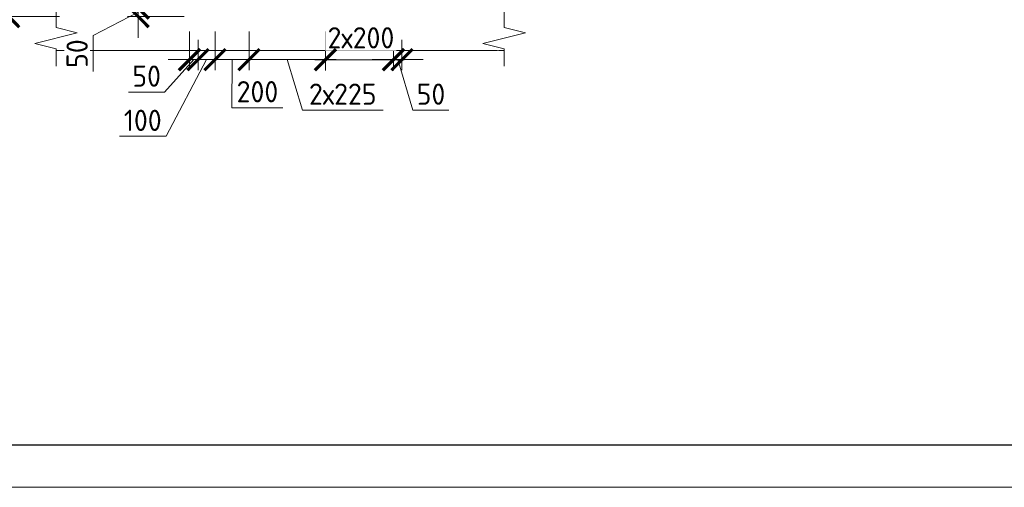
# Model space of a CAD drawing. Header units: millimetres. Extents: x 263826 to 1718326, y -423071 to 70137.
# Tile 122 of 256: x 547708 to 559295, y -265573 to -260074. Entities that reach past the tile are written whole.
import ezdxf

# ---------------------------------------------------------------- set-up
doc = ezdxf.new("R2010")
doc.units = ezdxf.units.MM
doc.linetypes.add('01 Штриховая _4 мм_', pattern=[6, 3.5, -2.5])
for name, color, linetype, lineweight in [('AF_Perekritie', 90, 'Continuous', 18), ('AF_Stena', 90, 'Continuous', 18), ('KR_Fundament', 253, 'Continuous', 18), ('размер', 1, 'Continuous', 25), ('РАЗМЕРЫ', 1, 'Continuous', 9), ('Текст', 7, 'Continuous', 25), ('ТОНКИЕ', 7, 'Continuous', 9)]:
    doc.layers.add(name, color=color, linetype=linetype, lineweight=lineweight)
doc.layers.add('PDF7_Text', color=7, linetype='Continuous')
doc.layers.add('ТОЛСТЫЕ_ОСНОВНЫЕ', color=6, linetype='Continuous')
doc.styles.add('GOST-2.304_Type-B', font='GOST_Common.ttf')
doc.styles.add('PDF Times New Roman', font='times.ttf')
doc.styles.add('ГОСТ', font='GOST_Common.ttf')
doc.dimstyles.new('мой 25', dxfattribs={"dimscale": 100, "dimtxt": 2.5, "dimasz": 2.5, "dimexe": 1.25, "dimexo": 0.625, "dimtad": 1, "dimdec": 0, "dimlfac": 0.5, "dimtxsty": 'GOST-2.304_Type-B', "dimblk": 'ARCHTICK', "dimcen": 2.5, "dimdle": 1.25, "dimaunit": 1, "dimadec": 1, "dimazin": 2, "dimtfac": 1, "dimtdec": 0, "dimtmove": 1, "dimatfit": 3, "dimfxl": 6, "dimfxlon": 1, "dimtfill": 1, "dimlwd": -1, "dimlwe": -1, "dimarcsym": 0})

# ---------------------------------------------------------------- blocks, each defined once
blk = doc.blocks.new('штамп кж1.1')
at = {"layer": 'PDF7_Text', "insert": (410912, -84467), "char_height": 180, "width": 6881.02, "attachment_point": 7, "style": 'PDF Times New Roman'}
blk.add_mtext('\\pi1015.18152;Жилой дом со встроенными помещениями \\P\\pi311.27381;общественно-делового и коммерческого назначения на \\P\\pi667.38051;первом этаже здания и встроенно-пристроенным \\P\\pi874.76335;поликлиническим учреждением (поз. 2.2-2.3)', dxfattribs=at)
at = {"layer": 'Текст', "color": 7, "insert": (411117, -81801), "char_height": 250, "attachment_point": 1, "style": 'ГОСТ'}
blk.add_mtext_dynamic_manual_height_columns('\\pi594.35517;{\\fTimes New Roman|b0|i0|c204|p18;\\C256;Строительство жилого комплекса со  встроенными помещениями \\P\\pi1441.86779;общественного-делового, коммерческого назначения и \\P\\pi41.3631;поликлиническим учреждением по адресу: г. Чита, ул. 1-я Коллективная}', width=11543.07, gutter_width=12.5, heights=[0], dxfattribs=at)
blk = doc.blocks.new('*U46')
at = {"layer": 'ТОЛСТЫЕ_ОСНОВНЫЕ', "color": 6}
blk.add_lwpolyline([(20, 5), (415, 5), (415, 292), (20, 292)], close=True, dxfattribs=at)
at = {"layer": 'ТОНКИЕ'}
blk.add_lwpolyline([(0, 0), (420, 0), (420, 297), (0, 297)], close=True, dxfattribs=at)
blk = doc.blocks.new('_ArchTick')
at = {"color": 0, "linetype": 'ByBlock', "const_width": 0.15}
blk.add_lwpolyline([(-0.5, -0.5), (0.5, 0.5)], dxfattribs=at)
blk = doc.blocks.new('*D795')
at = {"layer": 'DEFPOINTS', "color": 0, "transparency": 16777216}
for p in [(548497, -254437), (547578, -260037), (549055, -260037)]:
    blk.add_point(p, dxfattribs=at)
at = {"layer": 'РАЗМЕРЫ', "color": 0, "linetype": 'Continuous', "transparency": 16777216}
for p, q in [((547578, -254312), (547578, -260162)), ((548178, -254437), (547453, -254437)), ((548178, -260037), (547453, -260037))]:
    blk.add_line(p, q, dxfattribs=at)
at = {"layer": 'РАЗМЕРЫ', "color": 0, "transparency": 16777216, "xscale": 250, "yscale": 250, "zscale": 250}
for p, rotation in [((547578, -254437), 90), ((547578, -260037), 270)]:
    blk.add_blockref('_ArchTick', p, dxfattribs=dict(at, rotation=rotation))
at = {"layer": 'РАЗМЕРЫ', "color": 0, "lineweight": 0, "transparency": 16777216, "insert": (547390, -257237), "char_height": 250, "attachment_point": 5, "rotation": 90, "style": 'GOST-2.304_Type-B', "bg_fill": 3, "box_fill_scale": 1.1, "bg_fill_color": 256, "bg_fill_true_color": 13158600, "bg_fill_transparency": 0}
blk.add_mtext('2800', dxfattribs=at)
blk = doc.blocks.new('*D776')
at = {"layer": 'DEFPOINTS', "color": 0, "transparency": 16777216}
for p in [(549102, -259937), (549707, -259937), (549707, -260037)]:
    blk.add_point(p, dxfattribs=at)
at = {"layer": 'РАЗМЕРЫ', "color": 0, "linetype": 'Continuous', "transparency": 16777216}
for p, q in [((549102, -259937), (549102, -259687)), ((549102, -259987), (548571, -260260)), ((549644, -259937), (548977, -259937)), ((549102, -260037), (549102, -259937)), ((549102, -260037), (549102, -259937)), ((549644, -260037), (548977, -260037)), ((549102, -260037), (549102, -260287)), ((548571, -260260), (548571, -260685))]:
    blk.add_line(p, q, dxfattribs=at)
at = {"layer": 'РАЗМЕРЫ', "color": 0, "transparency": 16777216, "xscale": 250, "yscale": 250, "zscale": 250}
for p, rotation in [((549102, -259937), 270), ((549102, -260037), 90)]:
    blk.add_blockref('_ArchTick', p, dxfattribs=dict(at, rotation=rotation))
at = {"layer": 'РАЗМЕРЫ', "color": 0, "lineweight": 0, "transparency": 16777216, "insert": (548384, -260473), "char_height": 250, "attachment_point": 5, "rotation": 90, "style": 'GOST-2.304_Type-B', "bg_fill": 3, "box_fill_scale": 1.1, "bg_fill_color": 256, "bg_fill_true_color": 13158600, "bg_fill_transparency": 0}
blk.add_mtext('50', dxfattribs=at)
blk = doc.blocks.new('*D808')
at = {"layer": 'DEFPOINTS', "color": 0, "transparency": 16777216}
for p in [(550007, -260149), (550407, -260149), (550007, -260544)]:
    blk.add_point(p, dxfattribs=at)
at = {"layer": 'РАЗМЕРЫ', "color": 0, "linetype": 'Continuous', "transparency": 16777216}
for p, q in [((550007, -260212), (550007, -260669)), ((550407, -260212), (550407, -260669)), ((550532, -260544), (549882, -260544)), ((550207, -260544), (550206, -261109)), ((550206, -261109), (550806, -261109))]:
    blk.add_line(p, q, dxfattribs=at)
at = {"layer": 'РАЗМЕРЫ', "color": 0, "transparency": 16777216, "xscale": 250, "yscale": 250, "zscale": 250, "rotation": 180}
blk.add_blockref('_ArchTick', (550007, -260544), dxfattribs=at)
at = {"layer": 'РАЗМЕРЫ', "color": 0, "transparency": 16777216, "xscale": 250, "yscale": 250, "zscale": 250}
blk.add_blockref('_ArchTick', (550407, -260544), dxfattribs=at)
at = {"layer": 'РАЗМЕРЫ', "color": 0, "lineweight": 0, "transparency": 16777216, "insert": (550506, -260921), "char_height": 250, "attachment_point": 5, "style": 'GOST-2.304_Type-B', "bg_fill": 3, "box_fill_scale": 1.1, "bg_fill_color": 256, "bg_fill_true_color": 13158600, "bg_fill_transparency": 0}
blk.add_mtext('200', dxfattribs=at)
blk = doc.blocks.new('*D809')
at = {"layer": 'DEFPOINTS', "color": 0, "transparency": 16777216}
for p in [(550407, -260149), (551306, -260249), (551306, -260544)]:
    blk.add_point(p, dxfattribs=at)
at = {"layer": 'РАЗМЕРЫ', "color": 0, "linetype": 'Continuous', "transparency": 16777216}
for p, q in [((550407, -260212), (550407, -260669)), ((551306, -260312), (551306, -260669)), ((550282, -260544), (551431, -260544)), ((550857, -260544), (551035, -261138)), ((551035, -261138), (551985, -261138))]:
    blk.add_line(p, q, dxfattribs=at)
at = {"layer": 'РАЗМЕРЫ', "color": 0, "transparency": 16777216, "xscale": 250, "yscale": 250, "zscale": 250, "rotation": 180}
blk.add_blockref('_ArchTick', (550407, -260544), dxfattribs=at)
at = {"layer": 'РАЗМЕРЫ', "color": 0, "transparency": 16777216, "xscale": 250, "yscale": 250, "zscale": 250}
blk.add_blockref('_ArchTick', (551306, -260544), dxfattribs=at)
at = {"layer": 'РАЗМЕРЫ', "color": 0, "lineweight": 0, "transparency": 16777216, "insert": (551510, -260950), "char_height": 250, "attachment_point": 5, "style": 'GOST-2.304_Type-B', "bg_fill": 3, "box_fill_scale": 1.1, "bg_fill_color": 256, "bg_fill_true_color": 13158600, "bg_fill_transparency": 0}
blk.add_mtext('2х225', dxfattribs=at)
blk = doc.blocks.new('*D810')
at = {"layer": 'DEFPOINTS', "color": 0, "transparency": 16777216}
for p in [(552107, -260149), (552207, -260249), (552207, -260544)]:
    blk.add_point(p, dxfattribs=at)
at = {"layer": 'РАЗМЕРЫ', "color": 0, "linetype": 'Continuous', "transparency": 16777216}
for p, q in [((552107, -260212), (552107, -260669)), ((552207, -260312), (552207, -260669)), ((552107, -260544), (551857, -260544)), ((552107, -260544), (552207, -260544)), ((552107, -260544), (552207, -260544)), ((552157, -260544), (552335, -261138)), ((552207, -260544), (552457, -260544)), ((552335, -261138), (552760, -261138))]:
    blk.add_line(p, q, dxfattribs=at)
at = {"layer": 'РАЗМЕРЫ', "color": 0, "transparency": 16777216, "xscale": 250, "yscale": 250, "zscale": 250}
blk.add_blockref('_ArchTick', (552107, -260544), dxfattribs=at)
at = {"layer": 'РАЗМЕРЫ', "color": 0, "transparency": 16777216, "xscale": 250, "yscale": 250, "zscale": 250, "rotation": 180}
blk.add_blockref('_ArchTick', (552207, -260544), dxfattribs=at)
at = {"layer": 'РАЗМЕРЫ', "color": 0, "lineweight": 0, "transparency": 16777216, "insert": (552548, -260950), "char_height": 250, "attachment_point": 5, "style": 'GOST-2.304_Type-B', "bg_fill": 3, "box_fill_scale": 1.1, "bg_fill_color": 256, "bg_fill_true_color": 13158600, "bg_fill_transparency": 0}
blk.add_mtext('50', dxfattribs=at)
blk = doc.blocks.new('*D806')
at = {"layer": 'DEFPOINTS', "color": 0, "lineweight": 0, "transparency": 16777216}
blk.add_point((551306, -260545), dxfattribs=at)
at = {"layer": 'РАЗМЕРЫ', "color": 0, "linetype": 'Continuous', "transparency": 16777216}
for p, q in [((551306, -260213), (551306, -260670)), ((552107, -260307), (552107, -260670)), ((552232, -260545), (551181, -260545))]:
    blk.add_line(p, q, dxfattribs=at)
at = {"layer": 'РАЗМЕРЫ', "color": 0, "lineweight": 0, "transparency": 16777216, "insert": (551724, -260287), "char_height": 250, "attachment_point": 5, "style": 'GOST-2.304_Type-B', "bg_fill": 3, "box_fill_scale": 1.1, "bg_fill_color": 256, "bg_fill_true_color": 13158600, "bg_fill_transparency": 0}
blk.add_mtext('2х200', dxfattribs=at)
at = {"layer": 'DEFPOINTS', "color": 0, "lineweight": 0, "transparency": 16777216}
for p in [(551306, -260150), (552107, -260244)]:
    blk.add_point(p, dxfattribs=at)
at = {"layer": 'РАЗМЕРЫ', "color": 0, "transparency": 16777216, "xscale": 250, "yscale": 250, "zscale": 250, "rotation": 180}
blk.add_blockref('_ArchTick', (551306, -260545), dxfattribs=at)
at = {"layer": 'РАЗМЕРЫ', "color": 0, "transparency": 16777216, "xscale": 250, "yscale": 250, "zscale": 250}
blk.add_blockref('_ArchTick', (552107, -260545), dxfattribs=at)
blk = doc.blocks.new('*D807')
at = {"layer": 'DEFPOINTS', "color": 0, "transparency": 16777216}
for p in [(549707, -260149), (549807, -260249), (549807, -260544)]:
    blk.add_point(p, dxfattribs=at)
at = {"layer": 'РАЗМЕРЫ', "color": 0, "linetype": 'Continuous', "transparency": 16777216}
for p, q in [((549707, -260212), (549707, -260669)), ((549807, -260312), (549807, -260669)), ((549757, -260544), (549414, -260925)), ((549707, -260544), (549457, -260544)), ((549707, -260544), (549807, -260544)), ((549707, -260544), (549807, -260544)), ((549807, -260544), (550057, -260544)), ((549414, -260925), (548989, -260925))]:
    blk.add_line(p, q, dxfattribs=at)
at = {"layer": 'РАЗМЕРЫ', "color": 0, "transparency": 16777216, "xscale": 250, "yscale": 250, "zscale": 250}
blk.add_blockref('_ArchTick', (549707, -260544), dxfattribs=at)
at = {"layer": 'РАЗМЕРЫ', "color": 0, "transparency": 16777216, "xscale": 250, "yscale": 250, "zscale": 250, "rotation": 180}
blk.add_blockref('_ArchTick', (549807, -260544), dxfattribs=at)
at = {"layer": 'РАЗМЕРЫ', "color": 0, "lineweight": 0, "transparency": 16777216, "insert": (549202, -260738), "char_height": 250, "attachment_point": 5, "style": 'GOST-2.304_Type-B', "bg_fill": 3, "box_fill_scale": 1.1, "bg_fill_color": 256, "bg_fill_true_color": 13158600, "bg_fill_transparency": 0}
blk.add_mtext('50', dxfattribs=at)
blk = doc.blocks.new('*D805')
at = {"layer": 'DEFPOINTS', "color": 0, "transparency": 16777216}
for p in [(549807, -260249), (550007, -260406), (550007, -260544)]:
    blk.add_point(p, dxfattribs=at)
at = {"layer": 'РАЗМЕРЫ', "color": 0, "linetype": 'Continuous', "transparency": 16777216}
for p, q in [((549807, -260312), (549807, -260669)), ((550007, -260468), (550007, -260669)), ((549907, -260544), (549431, -261445)), ((549682, -260544), (550132, -260544)), ((549431, -261445), (548881, -261445))]:
    blk.add_line(p, q, dxfattribs=at)
at = {"layer": 'РАЗМЕРЫ', "color": 0, "transparency": 16777216, "xscale": 250, "yscale": 250, "zscale": 250, "rotation": 180}
blk.add_blockref('_ArchTick', (549807, -260544), dxfattribs=at)
at = {"layer": 'РАЗМЕРЫ', "color": 0, "transparency": 16777216, "xscale": 250, "yscale": 250, "zscale": 250}
blk.add_blockref('_ArchTick', (550007, -260544), dxfattribs=at)
at = {"layer": 'РАЗМЕРЫ', "color": 0, "lineweight": 0, "transparency": 16777216, "insert": (549156, -261258), "char_height": 250, "attachment_point": 5, "style": 'GOST-2.304_Type-B', "bg_fill": 3, "box_fill_scale": 1.1, "bg_fill_color": 256, "bg_fill_true_color": 13158600, "bg_fill_transparency": 0}
blk.add_mtext('100', dxfattribs=at)

msp = doc.modelspace()

# ---------------------------------------------------------------- linework, layer by layer
at = {"layer": 'AF_Perekritie', "linetype": '01 Штриховая _4 мм_', "lineweight": 9}
msp.add_line((553408.49822, -260436.73124, 3100), (553327.14185, -260436.73124, 3100), dxfattribs=at)
at = {"layer": 'AF_Stena', "lineweight": 20, "elevation": 3100}
for points in [[(553408.49822, -260111.73124), (553408.49822, -259961.73124)], [(553408.49822, -260111.73124), (553408.49822, -260166.73144)], [(553658.49822, -260229.23144), (553158.49822, -260354.23144)], [(553408.49822, -260166.73144), (553658.49822, -260229.23144)], [(547886.21367, -260354.23144), (548136.21367, -260416.73144)], [(548136.21367, -260416.73144), (548136.21367, -260471.73164)], [(553158.49822, -260354.23144), (553408.49822, -260416.73144)], [(553408.49822, -260416.73144), (553408.49822, -260471.73164)], [(548136.21367, -260471.73164), (548136.21367, -260621.73164)], [(553408.49822, -260471.73164), (553408.49822, -260621.73164)]]:
    msp.add_lwpolyline(points, dxfattribs=at)
at = {"layer": 'KR_Fundament', "lineweight": 9}
msp.add_line((548136.21367, -260436.73124, 3100), (553327.04263, -260436.73124, 3100), dxfattribs=at)

# ---------------------------------------------------------------- block references
at = {"xscale": 100, "yscale": 100, "zscale": 100}
msp.add_blockref('*U46', (542900.38655, -265573.15111, 3100), dxfattribs=at)
at = {"layer": 'размер'}
msp.add_blockref('штамп кж1.1', (116435.21723, -178938.92976, 3100), dxfattribs=at)

# ---------------------------------------------------------------- texts
at = {"layer": 'Текст', "color": 7, "char_height": 250, "attachment_point": 1, "style": 'ГОСТ'}
for s, insert in [('\\pi3500;{\\C0;\\P\\pi1309.09091;План пилонов} 6-13-го этажа{\\H1.83333x; }', (483420.8066, -263573.15111, 3100)), ('\\pi3500;{\\C256;\\P\\pi2159.09091;Пилон П1 (6-13 ЭТ)}', (527293.54168, -263573.15111, 3100))]:
    msp.add_mtext_dynamic_manual_height_columns(s, width=7000, gutter_width=12.5, heights=[1500], dxfattribs=dict(at, insert=insert))

# ---------------------------------------------------------------- next in the draw order: dimensions: what is measured, and where the dimension line sits
at = {"layer": 'РАЗМЕРЫ', "color": 146, "lineweight": 0}
dim = msp.add_linear_dim(base=(547577.71628, -260036.73124, 3100), p1=(548496.68361, -254436.73124, 3100), p2=(549055.3568, -260036.73124, 3100), angle=90, dimstyle='мой 25', dxfattribs=at)
dim.commit()
dim.dimension.update_dxf_attribs({"geometry": '*D795', "text_midpoint": (547390.21628, -257236.73124, 3100)})
at = {"layer": 'РАЗМЕРЫ', "color": 146, "lineweight": 0, "true_color": 0x006272}
dim = msp.add_linear_dim(base=(550006.99344, -260544.08713, 3100), p1=(550406.99344, -260149.3196, 3100), p2=(550006.99344, -260149.3196, 3100), angle=180, text='200', dimstyle='мой 25', dxfattribs=at)
dim.commit()
dim.dimension.update_dxf_attribs({"geometry": '*D808', "text_midpoint": (550268.07449, -261108.5162, 3100), "dimtype": 160})

# ---------------------------------------------------------------- next in the draw order: linework, layer by layer
at = {"layer": 'AF_Stena', "lineweight": 20, "elevation": 3100}
for points in [[(548136.21367, -260113.73124), (548136.21367, -259963.73124)], [(548136.21367, -260111.73124), (548136.21367, -260166.73144)], [(548386.21367, -260229.23144), (547886.21367, -260354.23144)], [(548136.21367, -260166.73144), (548386.21367, -260229.23144)]]:
    msp.add_lwpolyline(points, dxfattribs=at)

# ---------------------------------------------------------------- next in the draw order: dimensions: what is measured, and where the dimension line sits
at = {"layer": 'РАЗМЕРЫ', "color": 146, "lineweight": 0, "true_color": 0x006272}
dim = msp.add_linear_dim(base=(551306.3367, -260544.08713, 3100), p1=(550406.99344, -260149.3196, 3100), p2=(551306.3367, -260249.3196, 3100), angle=180, text='2х225', dimstyle='мой 25', dxfattribs=at)
dim.commit()
dim.dimension.update_dxf_attribs({"geometry": '*D809', "text_midpoint": (551097.29007, -260950.33713, 3100)})

# ---------------------------------------------------------------- next in the draw order: dimensions: what is measured, and where the dimension line sits
dim = msp.add_linear_dim(base=(549102.27402, -259936.88286, 3100), p1=(549706.99274, -260036.73124, 3100), p2=(549706.99274, -259936.88286, 3100), angle=90, dimstyle='мой 25', dxfattribs=at)
dim.commit()
dim.dimension.update_dxf_attribs({"geometry": '*D776', "text_midpoint": (548571.02402, -260322.61239, 3100), "dimtype": 160})
dim = msp.add_linear_dim(base=(552206.98123, -260544.08713, 3100), p1=(552106.99344, -260149.3196, 3100), p2=(552206.98123, -260249.3196, 3100), angle=180, dimstyle='мой 25', dxfattribs=at)
dim.commit()
dim.dimension.update_dxf_attribs({"geometry": '*D810', "text_midpoint": (552397.61234, -260950.33713, 3100)})

# ---------------------------------------------------------------- next in the draw order: dimensions: what is measured, and where the dimension line sits
dim = msp.add_linear_dim(base=(549806.99344, -260544.08713, 3100), p1=(549707.00565, -260149.3196, 3100), p2=(549806.99344, -260249.3196, 3100), angle=180, dimstyle='мой 25', dxfattribs=at)
dim.commit()
dim.dimension.update_dxf_attribs({"geometry": '*D807', "text_midpoint": (549351.89566, -260925.26708, 3100), "dimtype": 160})
dim = msp.add_linear_dim(base=(551306.3367, -260544.77977, 3100), p1=(552106.99344, -260244.08713, 3100), p2=(551306.3367, -260150.01224, 3100), angle=180, text='2х200', dimstyle='мой 25', override={"dimlfac": 0.25}, dxfattribs=at)
dim.commit()
dim.dimension.update_dxf_attribs({"geometry": '*D806', "text_midpoint": (551724.02145, -260474.9068, 3100), "dimtype": 160})

# ---------------------------------------------------------------- next in the draw order: dimensions: what is measured, and where the dimension line sits
dim = msp.add_linear_dim(base=(550006.99344, -260544.08713, 3100), p1=(549806.99344, -260249.3196, 3100), p2=(550006.99344, -260405.55233, 3100), angle=180, dimstyle='мой 25', dxfattribs=at)
dim.commit()
dim.dimension.update_dxf_attribs({"geometry": '*D805', "text_midpoint": (549368.33097, -261445.16879, 3100), "dimtype": 160})

# ---------------------------------------------------------------- next in the draw order: block references
at = {"layer": 'размер'}
msp.add_blockref('штамп кж1.1', (72562.48214, -178938.92976, 3100), dxfattribs=at)

doc.saveas('drawing.dxf')
